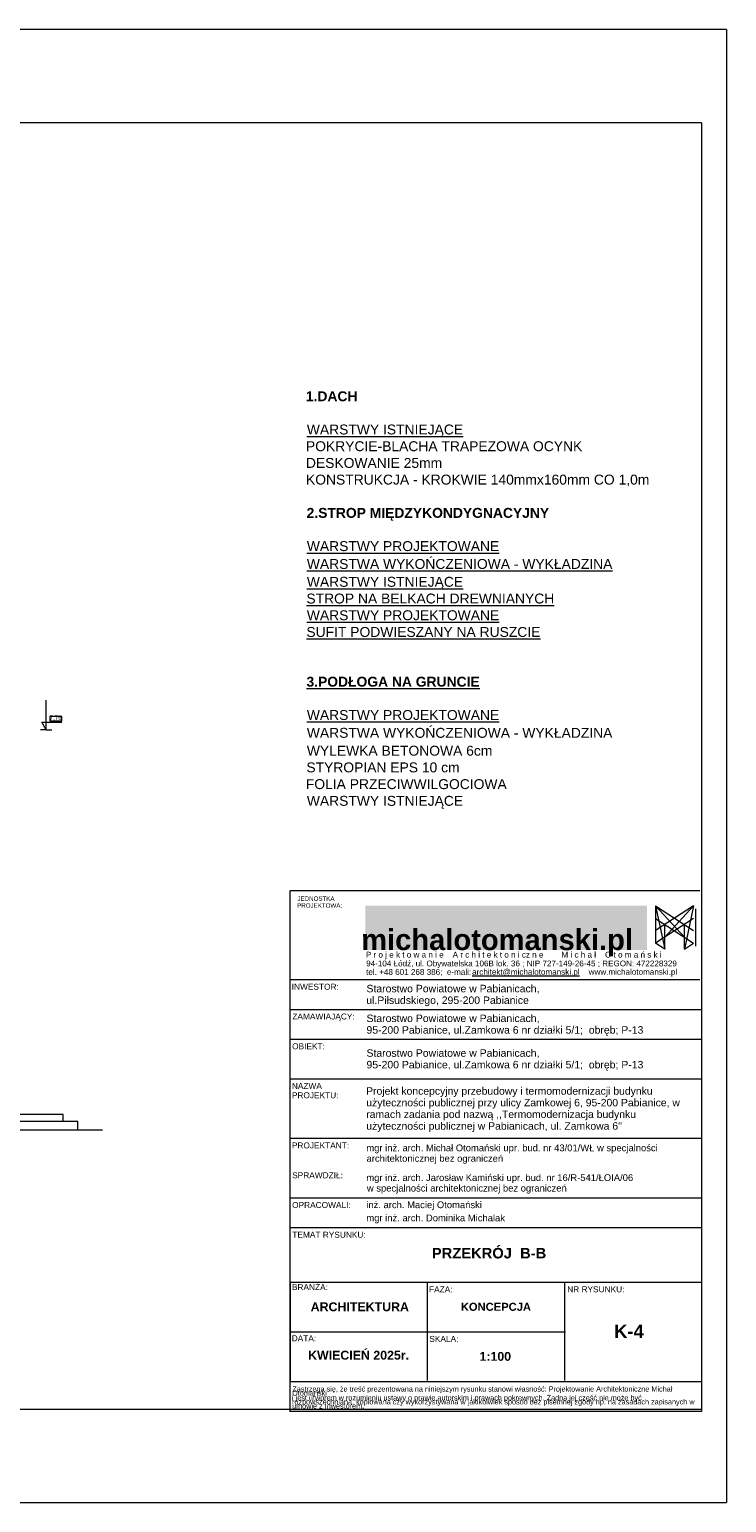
# Model space of a CAD drawing. Header units: millimetres. Extents: x 204754 to 495640, y -178579 to -98814.
# Tile 178 of 179: x 410768 to 424824, y -146390 to -116690. Entities that reach past the tile are written whole.
import ezdxf

# ---------------------------------------------------------------- set-up
doc = ezdxf.new("R2010")
doc.units = ezdxf.units.MM
doc.header["$MEASUREMENT"] = 0
doc.layers.get('0').update_dxf_attribs({"color": 252, "lineweight": 5})
for name, color, linetype, lineweight in [('! Tabelka_Nr_pióra__7', 252, 'Continuous', 5), ('Nowe_! Tabelka_Nr_pióra__19', 252, 'Continuous', 5), ('Nowe_! Tabelka_Nr_pióra__7', 252, 'Continuous', 5), ('Nowe_299-A Wymiary Opisy_Nr_pióra__7', 252, 'Continuous', 5), ('Nowe_820-G Rysunki Obrazki_Nr_pióra__3', 252, 'Continuous', 5), ('Nowe_PROJEKT - FILTROWNIA RZUTY_Nr_pióra__24', 252, 'Continuous', 5), ('Nowe_PROJEKT_Nr_pióra__2', 252, 'Continuous', 5), ('Nowe_SUPE_L_3_Nr_pióra__7', 252, 'Continuous', 5), ('Nowe_TABELKA_Nr_pióra__1', 252, 'Continuous', 5), ('Nowe_TABELKA_Nr_pióra__19', 252, 'Continuous', 5), ('Nowe_TABELKA_Nr_pióra__7', 252, 'Continuous', 5), ('PROJEKT - FILTROWNIA RZUTY_Nr_pióra__1', 252, 'Continuous', 5), ('PROJEKT - FILTROWNIA RZUTY_Nr_pióra__7', 252, 'Continuous', 5), ('TABELKA_Nr_pióra__1', 252, 'Continuous', 5), ('TABELKA_Nr_pióra__61', 252, 'Continuous', 5), ('TABELKA_Nr_pióra__7', 252, 'Continuous', 5)]:
    doc.layers.add(name, color=color, linetype=linetype, lineweight=lineweight)
doc.styles.add('GENERATED_STYLE_1', font='arial.ttf')
doc.styles.add('GENERATED_STYLE_4', font='arial.ttf')
doc.styles.add('GENERATED_STYLE_5', font='arialbd.ttf')

# ---------------------------------------------------------------- blocks, each defined once
blk = doc.blocks.new('podkład 20251118')
at = {"layer": 'Nowe_PROJEKT_Nr_pióra__2', "linetype": 'Continuous', "lineweight": 5}
blk.add_hatch(color=252, dxfattribs=at).paths.add_polyline_path([(423219, -135250), (417539, -135250), (417539, -134358), (423219, -134358)])
at = {"color": 252, "lineweight": 5}
for p, q in [((411419, -130540), (411179, -130540)), ((411179, -130540), (411179, -130630)), ((411179, -130630), (411419, -130630)), ((411419, -130630), (411419, -130540))]:
    blk.add_line(p, q, dxfattribs=at)
at = {"layer": 'Nowe_! Tabelka_Nr_pióra__19', "color": 252, "linetype": 'Continuous', "lineweight": 5}
for p, q in [((424824, -116690), (382824, -116690)), ((424824, -116690), (424824, -146390)), ((382824, -146390), (424824, -146390))]:
    blk.add_line(p, q, dxfattribs=at)
at = {"layer": 'Nowe_! Tabelka_Nr_pióra__7', "color": 252, "linetype": 'Continuous', "lineweight": 5}
for p, q in [((424322, -118571), (384822, -118571)), ((424322, -118571), (424322, -144510)), ((424288, -134054), (416022, -134054)), ((416022, -144554), (416022, -134055)), ((424322, -134134), (424322, -144554)), ((424322, -134134), (424322, -144554)), ((423395, -134363), (423395, -135112)), ((423395, -134363), (423977, -134993)), ((423395, -134363), (423580, -135233)), ((423395, -134363), (423778, -134607)), ((424161, -134363), (423580, -134993)), ((424161, -134363), (423778, -134607)), ((424161, -134363), (423977, -135233)), ((424196, -134421), (424196, -135171)), ((423778, -134606), (423395, -134855)), ((424161, -134616), (423395, -135112)), ((423395, -134617), (424161, -135112)), ((423580, -135233), (423580, -134735)), ((423778, -134606), (424161, -134855)), ((423977, -135233), (423977, -134735)), ((423580, -135233), (423395, -135112)), ((423977, -135233), (424161, -135112)), ((424288, -135854), (416022, -135854)), ((424322, -136454), (416022, -136454)), ((424322, -137054), (416022, -137054)), ((424322, -137854), (416022, -137854)), ((424322, -139054), (416022, -139054)), ((424322, -140254), (416022, -140254)), ((424322, -140854), (416022, -140854)), ((424322, -141954), (416022, -141954)), ((418789, -141954), (418789, -143929)), ((421555, -141954), (421555, -143929)), ((421574, -142954), (416022, -142954)), ((424322, -143954), (416022, -143954)), ((384822, -144510), (424322, -144510)), ((424322, -144554), (416012, -144554)), ((424322, -144554), (416012, -144554))]:
    blk.add_line(p, q, dxfattribs=at)
at = {"layer": 'Nowe_299-A Wymiary Opisy_Nr_pióra__7', "color": 252, "linetype": 'Continuous', "lineweight": 5}
for p, q in [((411104, -130810), (411104, -130210)), ((411104, -130810), (411017, -130660)), ((411017, -130660), (411104, -130660)), ((411104, -130660), (411419, -130660)), ((411104, -130810), (410992, -130810)), ((411104, -130810), (411217, -130810))]:
    blk.add_line(p, q, dxfattribs=at)
at = {"layer": 'Nowe_820-G Rysunki Obrazki_Nr_pióra__3', "color": 252, "linetype": 'Continuous', "lineweight": 5}
for p, q in [((411444, -138566), (410495, -138566)), ((411444, -138706), (411444, -138566)), ((394268, -138877), (412242, -138877)), ((411444, -138706), (410495, -138706)), ((411746, -138706), (411444, -138706)), ((411746, -138877), (411746, -138706))]:
    blk.add_line(p, q, dxfattribs=at)
at = {"layer": 'Nowe_SUPE_L_3_Nr_pióra__7', "color": 252, "linetype": 'Continuous', "lineweight": 5}
blk.add_line((416022, -141954), (416022, -143929), dxfattribs=at)
at = {"layer": '! Tabelka_Nr_pióra__7', "color": 252, "lineweight": 5, "style": 'GENERATED_STYLE_1'}
for s, height, p in [('JEDNOSTKA', 89.2, (416172, -134259)), ('PROJEKTOWA:', 89.25, (416165, -134398))]:
    blk.add_text(s, height=height, rotation=360, dxfattribs=at).set_placement(p)
at = {"layer": 'Nowe_! Tabelka_Nr_pióra__7', "color": 252, "lineweight": 5}
for s, height, style, p in [('PRZEKRÓJ  B-B', 212.33, 'GENERATED_STYLE_5', (418882, -141469)), ('ARCHITEKTURA', 178.5, 'GENERATED_STYLE_5', (416439, -142533)), ('KONCEPCJA', 161.4, 'GENERATED_STYLE_5', (419466, -142525)), ('K-4', 267.7, 'GENERATED_STYLE_5', (422555, -143072)), ('KWIECIEŃ 2025r.', 178.5, 'GENERATED_STYLE_5', (416386, -143509)), ('1:100', 178.5, 'GENERATED_STYLE_5', (419842, -143533)), ('Zastrzega się, że treść prezentowana na niniejszym rysunku stanowi własność: Projektowanie Architektoniczne Michał', 104.658, 'GENERATED_STYLE_1', (416069, -144153)), ('Otomański', 104.7, 'GENERATED_STYLE_1', (416065, -144236)), ('i jest utworem w rozumieniu ustawy o prawie autorskim i prawach pokrewnych. Żadna jej część nie może być', 104.658, 'GENERATED_STYLE_1', (416062, -144330)), ('rozpowszechniana, kopiowana czy wykorzystywana w jakikolwiek sposób bez pisemnej zgody np. na zasadach zapisanych w', 104.658, 'GENERATED_STYLE_1', (416062, -144412)), ('umowie z Inwestorem.', 104.66, 'GENERATED_STYLE_1', (416063, -144495))]:
    blk.add_text(s, height=height, dxfattribs=dict(at, style=style)).set_placement(p)
at = {"layer": 'Nowe_299-A Wymiary Opisy_Nr_pióra__7', "color": 252, "lineweight": 5, "style": 'GENERATED_STYLE_4'}
blk.add_text('7,76', height=90, dxfattribs=at).set_placement((411173, -130612))
at = {"layer": 'Nowe_PROJEKT - FILTROWNIA RZUTY_Nr_pióra__24', "color": 252, "lineweight": 5}
for s, style, p in [('1.DACH', 'GENERATED_STYLE_5', (416342, -124186)), ('%%UWARSTWY ISTNIEJĄCE', 'GENERATED_STYLE_1', (416361, -124856)), ('POKRYCIE-BLACHA TRAPEZOWA OCYNK', 'GENERATED_STYLE_1', (416343, -125193)), ('DESKOWANIE 25mm', 'GENERATED_STYLE_1', (416343, -125530)), ('KONSTRUKCJA - KROKWIE 140mmx160mm CO 1,0m', 'GENERATED_STYLE_1', (416344, -125866)), ('2.STROP MIĘDZYKONDYGNACYJNY', 'GENERATED_STYLE_5', (416357, -126537)), ('%%UWARSTWY PROJEKTOWANE', 'GENERATED_STYLE_1', (416361, -127207)), ('%%UWARSTWA WYKOŃCZENIOWA - WYKŁADZINA', 'GENERATED_STYLE_1', (416361, -127567)), ('%%UWARSTWY ISTNIEJĄCE', 'GENERATED_STYLE_1', (416361, -127927)), ('%%USTROP NA BELKACH DREWNIANYCH', 'GENERATED_STYLE_1', (416352, -128264)), ('%%UWARSTWY PROJEKTOWANE', 'GENERATED_STYLE_1', (416361, -128601)), ('%%USUFIT PODWIESZANY NA RUSZCIE', 'GENERATED_STYLE_1', (416352, -128938)), ('%%U3.PODŁOGA NA GRUNCIE', 'GENERATED_STYLE_5', (416354, -129941)), ('%%UWARSTWY PROJEKTOWANE', 'GENERATED_STYLE_1', (416361, -130612)), ('WARSTWA WYKOŃCZENIOWA - WYKŁADZINA', 'GENERATED_STYLE_1', (416361, -130972)), ('WYLEWKA BETONOWA 6cm', 'GENERATED_STYLE_1', (416361, -131332)), ('STYROPIAN EPS 10 cm', 'GENERATED_STYLE_1', (416352, -131669)), ('FOLIA PRZECIWWILGOCIOWA', 'GENERATED_STYLE_1', (416341, -132006)), ('WARSTWY ISTNIEJĄCE', 'GENERATED_STYLE_1', (416361, -132343))]:
    blk.add_text(s, height=200, dxfattribs=dict(at, style=style)).set_placement(p)
at = {"layer": 'Nowe_TABELKA_Nr_pióra__1', "color": 252, "lineweight": 5, "style": 'GENERATED_STYLE_1'}
for s, p in [('Projekt koncepcyjny przebudowy i termomodernizacji budynku', (417557, -138167)), ('użyteczności publicznej przy ulicy Zamkowej 6, 95-200 Pabianice, w', (417560, -138402)), ("użyteczności publicznej w Pabianicach, ul. Zamkowa 6''", (417560, -138873)), ('ramach zadania pod nazwą ,,Termomodernizacja budynku', (417559, -138637))]:
    blk.add_text(s, height=150, dxfattribs=at).set_placement(p)
at = {"layer": 'Nowe_TABELKA_Nr_pióra__19', "color": 252, "lineweight": 5, "style": 'GENERATED_STYLE_5'}
blk.add_text('michalotomanski.pl', height=420.41, dxfattribs=at).set_placement((417456, -135252))
at = {"layer": 'Nowe_TABELKA_Nr_pióra__7', "color": 252, "lineweight": 5, "style": 'GENERATED_STYLE_1'}
for s, p in [('Starostwo Powiatowe w Pabianicach,', (417564, -137403)), ('95-200 Pabianice, ul.Zamkowa 6 nr działki 5/1;  obręb; P-13', (417564, -137637))]:
    blk.add_text(s, height=150.75, dxfattribs=at).set_placement(p)
at = {"layer": 'PROJEKT - FILTROWNIA RZUTY_Nr_pióra__1', "color": 252, "lineweight": 5, "style": 'GENERATED_STYLE_1'}
for s, p in [('inż. arch. Maciej Otomański', (417560, -140455)), ('mgr inż. arch. Dominika Michalak', (417561, -140720))]:
    blk.add_text(s, height=135.89, dxfattribs=at).set_placement(p)
at = {"layer": 'PROJEKT - FILTROWNIA RZUTY_Nr_pióra__7', "color": 252, "lineweight": 5, "style": 'GENERATED_STYLE_1'}
for s, p in [('Starostwo Powiatowe w Pabianicach,', (417564, -136103)), ('ul.Piłsudskiego, 295-200 Pabianice', (417560, -136338)), ('Starostwo Powiatowe w Pabianicach,', (417564, -136703)), ('95-200 Pabianice, ul.Zamkowa 6 nr działki 5/1;  obręb; P-13', (417564, -136937))]:
    blk.add_text(s, height=150.75, dxfattribs=at).set_placement(p)
at = {"layer": 'TABELKA_Nr_pióra__1', "color": 252, "lineweight": 5, "style": 'GENERATED_STYLE_1'}
for s, p in [('mgr inż. arch. Jarosław Kamiński upr. bud. nr 16/R-541/ŁOIA/06', (417561, -139908)), ('w specjalności architektonicznej bez ograniczeń', (417572, -140120))]:
    blk.add_text(s, height=135.89, dxfattribs=at).set_placement(p)
at = {"layer": 'TABELKA_Nr_pióra__61', "color": 252, "lineweight": 5, "style": 'GENERATED_STYLE_1'}
for s, p in [('%%Uarchitekt@michalotomanski.pl', (419693, -135750)), ('    www.michalotomanski.pl', (421863, -135750))]:
    blk.add_text(s, height=116.78, dxfattribs=at).set_placement(p)
at = {"layer": 'TABELKA_Nr_pióra__7', "color": 252, "lineweight": 5, "style": 'GENERATED_STYLE_1'}
for s, height, p in [(' P r o j e k t o w a n i e    A r c h i t e k t o n i cz n e        M i c h a ł    O t o m a ń s k i', 116.78, (417506, -135403)), (' tel. +48 601 268 386;  e-mali:', 116.78, (417512, -135752)), (' 94-104 Łódź, ul. Obywatelska 106B lok. 36 ; NIP 727-149-26-45 ; REGON: 472228329', 116.78, (417512, -135580)), ('INWESTOR:', 120, (416056, -136051)), ('ZAMAWIAJĄCY:', 120, (416069, -136651)), ('OBIEKT:', 120, (416064, -137251)), ('NAZWA', 120, (416059, -138051)), ('PROJEKTU:', 120, (416059, -138239)), ('PROJEKTANT:', 120, (416059, -139251)), ('mgr inż. arch. Michał Otomański upr. bud. nr 43/01/WŁ w specjalności', 135.89, (417561, -139308)), ('architektonicznej bez ograniczeń', 135.89, (417566, -139520)), ('SPRAWDZIŁ:', 120, (416065, -139852)), ('OPRACOWALI:', 120, (416064, -140451)), ('TEMAT RYSUNKU:', 120, (416068, -141051)), ('BRANŻA:', 120, (416060, -142107)), ('FAZA:', 120, (418825, -142151)), ('NR RYSUNKU:', 120, (421611, -142151)), ('DATA:', 120, (416056, -143139)), ('SKALA:', 120, (418831, -143151))]:
    blk.add_text(s, height=height, dxfattribs=at).set_placement(p)

msp = doc.modelspace()

# ---------------------------------------------------------------- block references
msp.add_blockref('podkład 20251118', (0, 0))

doc.saveas('drawing.dxf')
